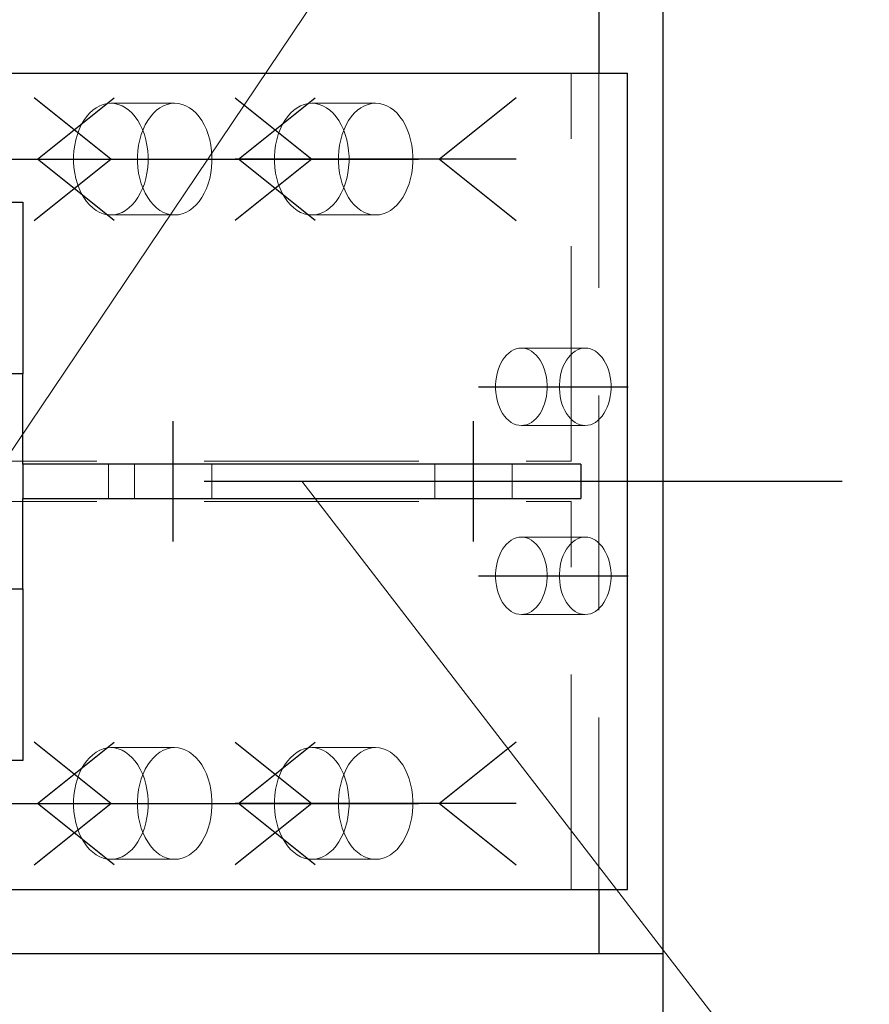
# Model space of a CAD drawing. Header units: millimetres. Extents: x 3528 to 4122, y 12044 to 12491.
# Tile 36 of 58: x 3938 to 3948, y 12219 to 12230. Entities that reach past the tile are written whole.
import ezdxf

# ---------------------------------------------------------------- set-up
doc = ezdxf.new("R2010")
doc.units = ezdxf.units.MM
doc.header["$LTSCALE"] = 10
doc.linetypes.add('HIDDEN', pattern=[0.375, 0.25, -0.125])
doc.linetypes.add('MITTE', pattern=[2, 1.25, -0.25, 0.25, -0.25])
doc.layers.get('Defpoints').update_dxf_attribs({"color": 1})
for name, color, linetype in [('PS_BOLT', 4, 'Continuous'), ('PS_MID', 5, 'MITTE'), ('PS_SHAPE', 3, 'Continuous')]:
    doc.layers.add(name, color=color, linetype=linetype)
for name, color, linetype, lineweight in [('PS_DIM', 4, 'Continuous', 13), ('PS_Hidden', 2, 'HIDDEN', 9), ('PS_Pos', 1, 'Continuous', 15), ('PS_SOLID', 7, 'Continuous', 30)]:
    doc.layers.add(name, color=color, linetype=linetype, lineweight=lineweight)
doc.styles.add('simplex', font='simplex.shx', dxfattribs={"width": 0.75})
doc.dimstyles.new('1_20_GŁ_DS1-LS20', dxfattribs={"dimtxt": 2, "dimasz": 2, "dimexe": 2, "dimexo": 5, "dimgap": 1, "dimtad": 1, "dimjust": 4, "dimdec": 0, "dimlfac": 20, "dimtxsty": 'simplex', "dimblk1": 'NONE', "dimsah": 1, "dimcen": 2, "dimclrd": 256, "dimclre": 256, "dimclrt": 4, "dimadec": 1, "dimazin": 0, "dimtfac": 1, "dimtdec": 0, "dimtmove": 2, "dimatfit": 3, "dimfxl": 1, "dimarcsym": 0})
doc.dimstyles.new('1_20_PRZ', dxfattribs={"dimtxt": 2, "dimasz": 1, "dimexe": 2, "dimexo": 5, "dimgap": 1, "dimtad": 1, "dimdec": 0, "dimlfac": 20, "dimtxsty": 'simplex', "dimblk": 'dimznak', "dimcen": 2, "dimse1": 1, "dimse2": 1, "dimclrd": 256, "dimclrt": 4, "dimadec": 1, "dimazin": 0, "dimtfac": 1, "dimtdec": 0, "dimtix": 1, "dimtmove": 2, "dimatfit": 3, "dimldrblk": 'dim-grot', "dimfxl": 1, "dimarcsym": 0})

# ---------------------------------------------------------------- blocks, each defined once
blk = doc.blocks.new('*D93')
at = {"layer": 'Defpoints', "color": 0, "transparency": 16777216}
for p in [(3945.171, 12230.554), (3585.581, 12220.304), (3945.171, 12208.592)]:
    blk.add_point(p, dxfattribs=at)
at = {"layer": 'PS_DIM', "lineweight": -2, "transparency": 16777216}
for p, q in [((3945.171, 12225.554), (3945.171, 12206.592)), ((3585.581, 12215.304), (3585.581, 12206.592)), ((3585.581, 12208.592), (3943.171, 12208.592))]:
    blk.add_line(p, q, dxfattribs=at)
at = {"layer": 'PS_DIM', "transparency": 16777216}
blk.add_solid([(3943.171, 12208.925), (3943.171, 12208.258), (3945.171, 12208.592)], dxfattribs=at)
at = {"layer": 'PS_DIM', "color": 4, "transparency": 16777216, "insert": (3943.151, 12212.826), "char_height": 2, "attachment_point": 5, "rotation": 90, "style": 'simplex'}
blk.add_mtext('14882', dxfattribs=at)
blk = doc.blocks.new('_None')
blk = doc.blocks.new('dimznak')
at = {"color": 0}
for points in [[(0, 2), (0, -2)], [(-2, 0), (2, 0)]]:
    blk.add_lwpolyline(points, dxfattribs=at)
at = {"color": 2}
blk.add_lwpolyline([(1, 1), (-1, -1)], dxfattribs=at)
blk = doc.blocks.new('*D109')
at = {"layer": 'Defpoints', "color": 0, "transparency": 16777216}
for p in [(3937.719, 12221.804), (3954.543, 12221.804), (3940.16, 12220.304)]:
    blk.add_point(p, dxfattribs=at)
at = {"layer": 'PS_DIM', "lineweight": -2, "transparency": 16777216}
for p, q in [((3954.543, 12222.804), (3954.543, 12223.804)), ((3954.543, 12220.304), (3954.543, 12221.804)), ((3954.543, 12219.304), (3954.543, 12218.304))]:
    blk.add_line(p, q, dxfattribs=at)
for p, rotation in [((3954.543, 12221.804), 270), ((3954.543, 12220.304), 90)]:
    blk.add_blockref('dimznak', p, dxfattribs=dict(at, rotation=rotation))
at = {"layer": 'PS_DIM', "color": 4, "transparency": 16777216, "insert": (3952.543, 12218.558), "char_height": 2, "attachment_point": 5, "rotation": 90, "style": 'simplex'}
blk.add_mtext('30', dxfattribs=at)
blk = doc.blocks.new('dim-grot')
blk.add_hatch(color=256).paths.add_polyline_path([(0, 0), (-2, 0.5), (-2, -0.5)])
blk.add_lwpolyline([(0, 0), (-2, 0.5), (-2, -0.5), (0, 0)])
blk = doc.blocks.new('*D110')
at = {"layer": 'Defpoints', "color": 0, "transparency": 16777216}
for p in [(3937.719, 12224.854), (3954.543, 12224.854), (3937.719, 12221.804)]:
    blk.add_point(p, dxfattribs=at)
at = {"layer": 'PS_DIM', "lineweight": -2, "transparency": 16777216}
for p, q in [((3954.543, 12225.854), (3954.543, 12226.854)), ((3954.543, 12221.804), (3954.543, 12224.854)), ((3954.543, 12220.804), (3954.543, 12219.804))]:
    blk.add_line(p, q, dxfattribs=at)
for p, rotation in [((3954.543, 12224.854), 270), ((3954.543, 12221.804), 90)]:
    blk.add_blockref('dimznak', p, dxfattribs=dict(at, rotation=rotation))
at = {"layer": 'PS_DIM', "color": 4, "transparency": 16777216, "insert": (3952.543, 12223.329), "char_height": 2, "attachment_point": 5, "rotation": 90, "style": 'simplex'}
blk.add_mtext('61', dxfattribs=at)
blk = doc.blocks.new('*D111')
at = {"layer": 'Defpoints', "color": 0, "transparency": 16777216}
for p in [(3937.719, 12225.254), (3954.543, 12225.254), (3937.719, 12224.854)]:
    blk.add_point(p, dxfattribs=at)
at = {"layer": 'PS_DIM', "lineweight": -2, "transparency": 16777216}
for p, q in [((3954.543, 12226.254), (3954.543, 12227.254)), ((3954.543, 12224.854), (3954.543, 12225.254)), ((3954.543, 12223.854), (3954.543, 12222.854))]:
    blk.add_line(p, q, dxfattribs=at)
for p, rotation in [((3954.543, 12225.254), 270), ((3954.543, 12224.854), 90)]:
    blk.add_blockref('dimznak', p, dxfattribs=dict(at, rotation=rotation))
at = {"layer": 'PS_DIM', "color": 4, "transparency": 16777216, "insert": (3950.398, 12225.054), "char_height": 2, "attachment_point": 5, "rotation": 90, "style": 'simplex'}
blk.add_mtext('8', dxfattribs=at)
blk = doc.blocks.new('*D112')
at = {"layer": 'Defpoints', "color": 0, "transparency": 16777216}
for p in [(3937.719, 12228.304), (3954.543, 12228.304), (3937.719, 12225.254)]:
    blk.add_point(p, dxfattribs=at)
at = {"layer": 'PS_DIM', "lineweight": -2, "transparency": 16777216}
for p, q in [((3954.543, 12229.304), (3954.543, 12230.304)), ((3954.543, 12225.254), (3954.543, 12228.304)), ((3954.543, 12224.254), (3954.543, 12223.254))]:
    blk.add_line(p, q, dxfattribs=at)
for p, rotation in [((3954.543, 12228.304), 270), ((3954.543, 12225.254), 90)]:
    blk.add_blockref('dimznak', p, dxfattribs=dict(at, rotation=rotation))
at = {"layer": 'PS_DIM', "color": 4, "transparency": 16777216, "insert": (3952.543, 12226.779), "char_height": 2, "attachment_point": 5, "rotation": 90, "style": 'simplex'}
blk.add_mtext('61', dxfattribs=at)
blk = doc.blocks.new('*D113')
at = {"layer": 'Defpoints', "color": 0, "transparency": 16777216}
for p in [(3937.82, 12229.804), (3954.543, 12229.804), (3937.719, 12228.304)]:
    blk.add_point(p, dxfattribs=at)
at = {"layer": 'PS_DIM', "lineweight": -2, "transparency": 16777216}
for p, q in [((3954.543, 12230.804), (3954.543, 12231.804)), ((3954.543, 12228.304), (3954.543, 12229.804)), ((3954.543, 12227.304), (3954.543, 12226.304))]:
    blk.add_line(p, q, dxfattribs=at)
for p, rotation in [((3954.543, 12229.804), 270), ((3954.543, 12228.304), 90)]:
    blk.add_blockref('dimznak', p, dxfattribs=dict(at, rotation=rotation))
at = {"layer": 'PS_DIM', "color": 4, "transparency": 16777216, "insert": (3952.543, 12231.664), "char_height": 2, "attachment_point": 5, "rotation": 90, "style": 'simplex'}
blk.add_mtext('30', dxfattribs=at)
blk = doc.blocks.new('*X360')
at = {"color": 30, "linetype": 'Continuous'}
for p, q in [((3936.405, 12228.804), (3935.512, 12229.518)), ((3937.892, 12228.804), (3938.785, 12229.518)), ((3935.512, 12228.09), (3936.405, 12228.804)), ((3935.512, 12228.804), (3938.785, 12228.804)), ((3938.785, 12228.09), (3937.892, 12228.804))]:
    blk.add_line(p, q, dxfattribs=at)
blk = doc.blocks.new('*X361')
at = {"color": 30, "linetype": 'Continuous'}
for p, q in [((3940.192, 12229.518), (3941.085, 12228.804)), ((3943.464, 12229.518), (3942.572, 12228.804)), ((3941.085, 12228.804), (3940.192, 12228.09)), ((3943.464, 12228.804), (3940.192, 12228.804)), ((3942.572, 12228.804), (3943.464, 12228.09))]:
    blk.add_line(p, q, dxfattribs=at)
blk = doc.blocks.new('*X362')
at = {"color": 30, "linetype": 'Continuous'}
for p, q in [((3936.405, 12221.304), (3935.512, 12222.018)), ((3937.892, 12221.304), (3938.785, 12222.018)), ((3935.512, 12220.59), (3936.405, 12221.304)), ((3935.512, 12221.304), (3938.785, 12221.304)), ((3938.785, 12220.59), (3937.892, 12221.304))]:
    blk.add_line(p, q, dxfattribs=at)
blk = doc.blocks.new('*X365')
at = {"color": 30, "linetype": 'Continuous'}
for p, q in [((3940.192, 12222.018), (3941.085, 12221.304)), ((3943.464, 12222.018), (3942.572, 12221.304)), ((3941.085, 12221.304), (3940.192, 12220.59)), ((3943.464, 12221.304), (3940.192, 12221.304)), ((3942.572, 12221.304), (3943.464, 12220.59))]:
    blk.add_line(p, q, dxfattribs=at)
blk = doc.blocks.new('*X366')
at = {"layer": 'PS_Hidden', "color": 2, "linetype": 'HIDDEN'}
for p, q in [((3944.105, 12225.289), (3944.105, 12229.804)), ((3944.427, 12229.804), (3944.427, 12220.304)), ((3938.615, 12229.424), (3938.657, 12229.441)), ((3938.657, 12229.441), (3938.701, 12229.451)), ((3938.701, 12229.451), (3938.745, 12229.454)), ((3938.745, 12229.454), (3938.789, 12229.451)), ((3939.488, 12229.454), (3938.745, 12229.454)), ((3938.789, 12229.451), (3938.832, 12229.441)), ((3938.832, 12229.441), (3938.875, 12229.424)), ((3939.401, 12229.441), (3939.358, 12229.424)), ((3939.444, 12229.451), (3939.401, 12229.441)), ((3939.488, 12229.454), (3939.444, 12229.451)), ((3939.532, 12229.451), (3939.488, 12229.454)), ((3939.576, 12229.441), (3939.532, 12229.451)), ((3939.619, 12229.424), (3939.576, 12229.441)), ((3940.955, 12229.424), (3940.997, 12229.441)), ((3940.997, 12229.441), (3941.041, 12229.451)), ((3941.041, 12229.451), (3941.085, 12229.454)), ((3941.085, 12229.454), (3941.129, 12229.451)), ((3941.828, 12229.454), (3941.085, 12229.454)), ((3941.129, 12229.451), (3941.172, 12229.441)), ((3941.172, 12229.441), (3941.215, 12229.424)), ((3941.741, 12229.441), (3941.698, 12229.424)), ((3941.784, 12229.451), (3941.741, 12229.441)), ((3941.828, 12229.454), (3941.784, 12229.451)), ((3941.872, 12229.451), (3941.828, 12229.454)), ((3941.916, 12229.441), (3941.872, 12229.451)), ((3941.958, 12229.424), (3941.916, 12229.441)), ((3938.462, 12229.297), (3938.497, 12229.337)), ((3938.497, 12229.337), (3938.534, 12229.372)), ((3938.534, 12229.372), (3938.573, 12229.401)), ((3938.573, 12229.401), (3938.615, 12229.424)), ((3938.875, 12229.424), (3938.916, 12229.401)), ((3938.916, 12229.401), (3938.956, 12229.372)), ((3938.956, 12229.372), (3938.993, 12229.337)), ((3938.993, 12229.337), (3939.028, 12229.297)), ((3939.24, 12229.337), (3939.205, 12229.297)), ((3939.278, 12229.372), (3939.24, 12229.337)), ((3939.317, 12229.401), (3939.278, 12229.372)), ((3939.358, 12229.424), (3939.317, 12229.401)), ((3939.66, 12229.401), (3939.619, 12229.424)), ((3939.699, 12229.372), (3939.66, 12229.401)), ((3939.737, 12229.337), (3939.699, 12229.372)), ((3939.772, 12229.297), (3939.737, 12229.337)), ((3940.802, 12229.297), (3940.836, 12229.337)), ((3940.836, 12229.337), (3940.874, 12229.372)), ((3940.874, 12229.372), (3940.913, 12229.401)), ((3940.913, 12229.401), (3940.955, 12229.424)), ((3941.215, 12229.424), (3941.256, 12229.401)), ((3941.256, 12229.401), (3941.296, 12229.372)), ((3941.296, 12229.372), (3941.333, 12229.337)), ((3941.333, 12229.337), (3941.368, 12229.297)), ((3941.58, 12229.337), (3941.545, 12229.297)), ((3941.617, 12229.372), (3941.58, 12229.337)), ((3941.657, 12229.401), (3941.617, 12229.372)), ((3941.698, 12229.424), (3941.657, 12229.401)), ((3942, 12229.401), (3941.958, 12229.424)), ((3942.039, 12229.372), (3942, 12229.401)), ((3942.077, 12229.337), (3942.039, 12229.372)), ((3942.111, 12229.297), (3942.077, 12229.337)), ((3938.376, 12229.148), (3938.401, 12229.202)), ((3938.401, 12229.202), (3938.43, 12229.252)), ((3938.43, 12229.252), (3938.462, 12229.297)), ((3939.028, 12229.297), (3939.06, 12229.252)), ((3939.06, 12229.252), (3939.088, 12229.202)), ((3939.088, 12229.202), (3939.114, 12229.148)), ((3939.145, 12229.202), (3939.12, 12229.148)), ((3939.174, 12229.252), (3939.145, 12229.202)), ((3939.205, 12229.297), (3939.174, 12229.252)), ((3939.803, 12229.252), (3939.772, 12229.297)), ((3939.832, 12229.202), (3939.803, 12229.252)), ((3939.857, 12229.148), (3939.832, 12229.202)), ((3940.716, 12229.148), (3940.741, 12229.202)), ((3940.741, 12229.202), (3940.77, 12229.252)), ((3940.77, 12229.252), (3940.802, 12229.297)), ((3941.368, 12229.297), (3941.4, 12229.252)), ((3941.4, 12229.252), (3941.428, 12229.202)), ((3941.428, 12229.202), (3941.453, 12229.148)), ((3941.485, 12229.202), (3941.46, 12229.148)), ((3941.513, 12229.252), (3941.485, 12229.202)), ((3941.545, 12229.297), (3941.513, 12229.252)), ((3942.143, 12229.252), (3942.111, 12229.297)), ((3942.172, 12229.202), (3942.143, 12229.252)), ((3942.197, 12229.148), (3942.172, 12229.202)), ((3938.337, 12229.03), (3938.355, 12229.09)), ((3938.355, 12229.09), (3938.376, 12229.148)), ((3939.098, 12229.09), (3939.081, 12229.03)), ((3939.12, 12229.148), (3939.098, 12229.09)), ((3939.114, 12229.148), (3939.135, 12229.09)), ((3939.135, 12229.09), (3939.152, 12229.03)), ((3939.879, 12229.09), (3939.857, 12229.148)), ((3939.896, 12229.03), (3939.879, 12229.09)), ((3940.677, 12229.03), (3940.695, 12229.09)), ((3940.695, 12229.09), (3940.716, 12229.148)), ((3941.438, 12229.09), (3941.421, 12229.03)), ((3941.46, 12229.148), (3941.438, 12229.09)), ((3941.453, 12229.148), (3941.475, 12229.09)), ((3941.475, 12229.09), (3941.492, 12229.03)), ((3942.218, 12229.09), (3942.197, 12229.148)), ((3942.236, 12229.03), (3942.218, 12229.09)), ((3938.324, 12228.967), (3938.337, 12229.03)), ((3939.081, 12229.03), (3939.068, 12228.967)), ((3939.152, 12229.03), (3939.165, 12228.967)), ((3939.909, 12228.967), (3939.896, 12229.03)), ((3940.664, 12228.967), (3940.677, 12229.03)), ((3941.421, 12229.03), (3941.408, 12228.967)), ((3941.492, 12229.03), (3941.505, 12228.967)), ((3942.249, 12228.967), (3942.236, 12229.03)), ((3938.311, 12228.837), (3938.315, 12228.902)), ((3938.315, 12228.902), (3938.324, 12228.967)), ((3939.059, 12228.902), (3939.054, 12228.837)), ((3939.068, 12228.967), (3939.059, 12228.902)), ((3939.165, 12228.967), (3939.174, 12228.902)), ((3939.174, 12228.902), (3939.179, 12228.837)), ((3939.918, 12228.902), (3939.909, 12228.967)), ((3939.922, 12228.837), (3939.918, 12228.902)), ((3940.651, 12228.837), (3940.655, 12228.902)), ((3940.655, 12228.902), (3940.664, 12228.967)), ((3941.399, 12228.902), (3941.394, 12228.837)), ((3941.408, 12228.967), (3941.399, 12228.902)), ((3941.505, 12228.967), (3941.514, 12228.902)), ((3941.514, 12228.902), (3941.519, 12228.837)), ((3942.258, 12228.902), (3942.249, 12228.967)), ((3942.262, 12228.837), (3942.258, 12228.902)), ((3938.311, 12228.771), (3938.311, 12228.837)), ((3938.315, 12228.705), (3938.311, 12228.771)), ((3939.054, 12228.837), (3939.054, 12228.771)), ((3939.054, 12228.771), (3939.059, 12228.705)), ((3939.179, 12228.771), (3939.174, 12228.705)), ((3939.179, 12228.837), (3939.179, 12228.771)), ((3939.918, 12228.705), (3939.922, 12228.771)), ((3939.922, 12228.771), (3939.922, 12228.837)), ((3940.651, 12228.771), (3940.651, 12228.837)), ((3940.655, 12228.705), (3940.651, 12228.771)), ((3941.394, 12228.837), (3941.394, 12228.771)), ((3941.394, 12228.771), (3941.399, 12228.705)), ((3941.519, 12228.771), (3941.514, 12228.705)), ((3941.519, 12228.837), (3941.519, 12228.771)), ((3942.258, 12228.705), (3942.262, 12228.771)), ((3942.262, 12228.771), (3942.262, 12228.837)), ((3938.324, 12228.641), (3938.315, 12228.705)), ((3938.337, 12228.578), (3938.324, 12228.641)), ((3939.059, 12228.705), (3939.068, 12228.641)), ((3939.068, 12228.641), (3939.081, 12228.578)), ((3939.165, 12228.641), (3939.152, 12228.578)), ((3939.174, 12228.705), (3939.165, 12228.641)), ((3939.896, 12228.578), (3939.909, 12228.641)), ((3939.909, 12228.641), (3939.918, 12228.705)), ((3940.664, 12228.641), (3940.655, 12228.705)), ((3940.677, 12228.578), (3940.664, 12228.641)), ((3941.399, 12228.705), (3941.408, 12228.641)), ((3941.408, 12228.641), (3941.421, 12228.578)), ((3941.505, 12228.641), (3941.492, 12228.578)), ((3941.514, 12228.705), (3941.505, 12228.641)), ((3942.236, 12228.578), (3942.249, 12228.641)), ((3942.249, 12228.641), (3942.258, 12228.705)), ((3938.355, 12228.518), (3938.337, 12228.578)), ((3938.376, 12228.46), (3938.355, 12228.518)), ((3939.081, 12228.578), (3939.098, 12228.518)), ((3939.098, 12228.518), (3939.12, 12228.46)), ((3939.135, 12228.518), (3939.114, 12228.46)), ((3939.152, 12228.578), (3939.135, 12228.518)), ((3939.857, 12228.46), (3939.879, 12228.518)), ((3939.879, 12228.518), (3939.896, 12228.578)), ((3940.695, 12228.518), (3940.677, 12228.578)), ((3940.716, 12228.46), (3940.695, 12228.518)), ((3941.421, 12228.578), (3941.438, 12228.518)), ((3941.438, 12228.518), (3941.46, 12228.46)), ((3941.475, 12228.518), (3941.453, 12228.46)), ((3941.492, 12228.578), (3941.475, 12228.518)), ((3942.197, 12228.46), (3942.218, 12228.518)), ((3942.218, 12228.518), (3942.236, 12228.578)), ((3938.401, 12228.406), (3938.376, 12228.46)), ((3938.43, 12228.356), (3938.401, 12228.406)), ((3939.088, 12228.406), (3939.06, 12228.356)), ((3939.114, 12228.46), (3939.088, 12228.406)), ((3939.12, 12228.46), (3939.145, 12228.406)), ((3939.145, 12228.406), (3939.174, 12228.356)), ((3939.803, 12228.356), (3939.832, 12228.406)), ((3939.832, 12228.406), (3939.857, 12228.46)), ((3940.741, 12228.406), (3940.716, 12228.46)), ((3940.77, 12228.356), (3940.741, 12228.406)), ((3941.428, 12228.406), (3941.4, 12228.356)), ((3941.453, 12228.46), (3941.428, 12228.406)), ((3941.46, 12228.46), (3941.485, 12228.406)), ((3941.485, 12228.406), (3941.513, 12228.356)), ((3942.143, 12228.356), (3942.172, 12228.406)), ((3942.172, 12228.406), (3942.197, 12228.46)), ((3938.462, 12228.311), (3938.43, 12228.356)), ((3938.497, 12228.27), (3938.462, 12228.311)), ((3939.028, 12228.311), (3938.993, 12228.27)), ((3939.06, 12228.356), (3939.028, 12228.311)), ((3939.174, 12228.356), (3939.205, 12228.311)), ((3939.205, 12228.311), (3939.24, 12228.27)), ((3939.737, 12228.27), (3939.772, 12228.311)), ((3939.772, 12228.311), (3939.803, 12228.356)), ((3940.802, 12228.311), (3940.77, 12228.356)), ((3940.836, 12228.27), (3940.802, 12228.311)), ((3941.368, 12228.311), (3941.333, 12228.27)), ((3941.4, 12228.356), (3941.368, 12228.311)), ((3941.513, 12228.356), (3941.545, 12228.311)), ((3941.545, 12228.311), (3941.58, 12228.27)), ((3942.077, 12228.27), (3942.111, 12228.311)), ((3942.111, 12228.311), (3942.143, 12228.356)), ((3938.534, 12228.236), (3938.497, 12228.27)), ((3938.573, 12228.207), (3938.534, 12228.236)), ((3938.615, 12228.184), (3938.573, 12228.207)), ((3938.657, 12228.167), (3938.615, 12228.184)), ((3938.701, 12228.157), (3938.657, 12228.167)), ((3938.832, 12228.167), (3938.789, 12228.157)), ((3938.875, 12228.184), (3938.832, 12228.167)), ((3938.916, 12228.207), (3938.875, 12228.184)), ((3938.956, 12228.236), (3938.916, 12228.207)), ((3938.993, 12228.27), (3938.956, 12228.236)), ((3939.24, 12228.27), (3939.278, 12228.236)), ((3939.278, 12228.236), (3939.317, 12228.207)), ((3939.317, 12228.207), (3939.358, 12228.184)), ((3939.358, 12228.184), (3939.401, 12228.167)), ((3939.401, 12228.167), (3939.444, 12228.157)), ((3939.532, 12228.157), (3939.576, 12228.167)), ((3939.576, 12228.167), (3939.619, 12228.184)), ((3939.619, 12228.184), (3939.66, 12228.207)), ((3939.66, 12228.207), (3939.699, 12228.236)), ((3939.699, 12228.236), (3939.737, 12228.27)), ((3940.874, 12228.236), (3940.836, 12228.27)), ((3940.913, 12228.207), (3940.874, 12228.236)), ((3940.955, 12228.184), (3940.913, 12228.207)), ((3940.997, 12228.167), (3940.955, 12228.184)), ((3941.041, 12228.157), (3940.997, 12228.167)), ((3941.172, 12228.167), (3941.129, 12228.157)), ((3941.215, 12228.184), (3941.172, 12228.167)), ((3941.256, 12228.207), (3941.215, 12228.184)), ((3941.296, 12228.236), (3941.256, 12228.207)), ((3941.333, 12228.27), (3941.296, 12228.236)), ((3941.58, 12228.27), (3941.617, 12228.236)), ((3941.617, 12228.236), (3941.657, 12228.207)), ((3941.657, 12228.207), (3941.698, 12228.184)), ((3941.698, 12228.184), (3941.741, 12228.167)), ((3941.741, 12228.167), (3941.784, 12228.157)), ((3941.872, 12228.157), (3941.916, 12228.167)), ((3941.916, 12228.167), (3941.958, 12228.184)), ((3941.958, 12228.184), (3942, 12228.207)), ((3942, 12228.207), (3942.039, 12228.236)), ((3942.039, 12228.236), (3942.077, 12228.27)), ((3938.745, 12228.154), (3938.701, 12228.157)), ((3938.789, 12228.157), (3938.745, 12228.154)), ((3939.488, 12228.154), (3938.745, 12228.154)), ((3939.444, 12228.157), (3939.488, 12228.154)), ((3939.488, 12228.154), (3939.532, 12228.157)), ((3941.085, 12228.154), (3941.041, 12228.157)), ((3941.129, 12228.157), (3941.085, 12228.154)), ((3941.828, 12228.154), (3941.085, 12228.154)), ((3941.784, 12228.157), (3941.828, 12228.154)), ((3941.828, 12228.154), (3941.872, 12228.157)), ((3943.379, 12226.547), (3943.406, 12226.567)), ((3943.406, 12226.567), (3943.435, 12226.583)), ((3943.435, 12226.583), (3943.464, 12226.595)), ((3943.464, 12226.595), (3943.494, 12226.602)), ((3943.494, 12226.602), (3943.525, 12226.604)), ((3943.525, 12226.604), (3943.555, 12226.602)), ((3944.268, 12226.604), (3943.525, 12226.604)), ((3943.555, 12226.602), (3943.585, 12226.595)), ((3943.585, 12226.595), (3943.615, 12226.583)), ((3943.615, 12226.583), (3943.643, 12226.567)), ((3943.643, 12226.567), (3943.671, 12226.547)), ((3944.15, 12226.567), (3944.122, 12226.547)), ((3944.178, 12226.583), (3944.15, 12226.567)), ((3944.208, 12226.595), (3944.178, 12226.583)), ((3944.238, 12226.602), (3944.208, 12226.595)), ((3944.268, 12226.604), (3944.238, 12226.602)), ((3944.299, 12226.602), (3944.268, 12226.604)), ((3944.329, 12226.595), (3944.299, 12226.602)), ((3944.359, 12226.583), (3944.329, 12226.595)), ((3944.387, 12226.567), (3944.359, 12226.583)), ((3944.414, 12226.547), (3944.387, 12226.567)), ((3943.287, 12226.429), (3943.307, 12226.464)), ((3943.307, 12226.464), (3943.329, 12226.495)), ((3943.329, 12226.495), (3943.353, 12226.523)), ((3943.353, 12226.523), (3943.379, 12226.547)), ((3943.671, 12226.547), (3943.697, 12226.523)), ((3943.697, 12226.523), (3943.721, 12226.495)), ((3943.721, 12226.495), (3943.743, 12226.464)), ((3943.743, 12226.464), (3943.763, 12226.429)), ((3944.05, 12226.464), (3944.031, 12226.429)), ((3944.073, 12226.495), (3944.05, 12226.464)), ((3944.097, 12226.523), (3944.073, 12226.495)), ((3944.122, 12226.547), (3944.097, 12226.523)), ((3944.44, 12226.523), (3944.414, 12226.547)), ((3944.464, 12226.495), (3944.44, 12226.523)), ((3944.487, 12226.464), (3944.464, 12226.495)), ((3944.506, 12226.429), (3944.487, 12226.464)), ((3943.243, 12226.31), (3943.255, 12226.352)), ((3943.255, 12226.352), (3943.269, 12226.392)), ((3943.269, 12226.392), (3943.287, 12226.429)), ((3943.763, 12226.429), (3943.78, 12226.392)), ((3943.78, 12226.392), (3943.795, 12226.352)), ((3943.795, 12226.352), (3943.807, 12226.31)), ((3943.998, 12226.352), (3943.986, 12226.31)), ((3944.013, 12226.392), (3943.998, 12226.352)), ((3944.031, 12226.429), (3944.013, 12226.392)), ((3944.524, 12226.392), (3944.506, 12226.429)), ((3944.539, 12226.352), (3944.524, 12226.392)), ((3944.551, 12226.31), (3944.539, 12226.352)), ((3943.224, 12226.177), (3943.227, 12226.222)), ((3943.227, 12226.222), (3943.234, 12226.267)), ((3943.234, 12226.267), (3943.243, 12226.31)), ((3943.807, 12226.31), (3943.816, 12226.267)), ((3943.816, 12226.267), (3943.822, 12226.222)), ((3943.822, 12226.222), (3943.825, 12226.177)), ((3943.971, 12226.222), (3943.968, 12226.177)), ((3943.977, 12226.267), (3943.971, 12226.222)), ((3943.986, 12226.31), (3943.977, 12226.267)), ((3944.56, 12226.267), (3944.551, 12226.31)), ((3944.566, 12226.222), (3944.56, 12226.267)), ((3944.569, 12226.177), (3944.566, 12226.222)), ((3943.224, 12226.131), (3943.224, 12226.177)), ((3943.227, 12226.086), (3943.224, 12226.131)), ((3943.825, 12226.131), (3943.822, 12226.086)), ((3943.825, 12226.177), (3943.825, 12226.131)), ((3943.968, 12226.177), (3943.968, 12226.131)), ((3943.968, 12226.131), (3943.971, 12226.086)), ((3944.566, 12226.086), (3944.569, 12226.131)), ((3944.569, 12226.131), (3944.569, 12226.177)), ((3943.234, 12226.041), (3943.227, 12226.086)), ((3943.243, 12225.998), (3943.234, 12226.041)), ((3943.255, 12225.956), (3943.243, 12225.998)), ((3943.807, 12225.998), (3943.795, 12225.956)), ((3943.816, 12226.041), (3943.807, 12225.998)), ((3943.822, 12226.086), (3943.816, 12226.041)), ((3943.971, 12226.086), (3943.977, 12226.041)), ((3943.977, 12226.041), (3943.986, 12225.998)), ((3943.986, 12225.998), (3943.998, 12225.956)), ((3944.539, 12225.956), (3944.551, 12225.998)), ((3944.551, 12225.998), (3944.56, 12226.041)), ((3944.56, 12226.041), (3944.566, 12226.086)), ((3943.269, 12225.916), (3943.255, 12225.956)), ((3943.287, 12225.878), (3943.269, 12225.916)), ((3943.307, 12225.844), (3943.287, 12225.878)), ((3943.763, 12225.878), (3943.743, 12225.844)), ((3943.78, 12225.916), (3943.763, 12225.878)), ((3943.795, 12225.956), (3943.78, 12225.916)), ((3943.998, 12225.956), (3944.013, 12225.916)), ((3944.013, 12225.916), (3944.031, 12225.878)), ((3944.031, 12225.878), (3944.05, 12225.844)), ((3944.487, 12225.844), (3944.506, 12225.878)), ((3944.506, 12225.878), (3944.524, 12225.916)), ((3944.524, 12225.916), (3944.539, 12225.956)), ((3943.329, 12225.812), (3943.307, 12225.844)), ((3943.353, 12225.785), (3943.329, 12225.812)), ((3943.379, 12225.76), (3943.353, 12225.785)), ((3943.406, 12225.74), (3943.379, 12225.76)), ((3943.671, 12225.76), (3943.643, 12225.74)), ((3943.697, 12225.785), (3943.671, 12225.76)), ((3943.721, 12225.812), (3943.697, 12225.785)), ((3943.743, 12225.844), (3943.721, 12225.812)), ((3944.05, 12225.844), (3944.073, 12225.812)), ((3944.073, 12225.812), (3944.097, 12225.785)), ((3944.097, 12225.785), (3944.122, 12225.76)), ((3944.122, 12225.76), (3944.15, 12225.74)), ((3944.387, 12225.74), (3944.414, 12225.76)), ((3944.414, 12225.76), (3944.44, 12225.785)), ((3944.44, 12225.785), (3944.464, 12225.812)), ((3944.464, 12225.812), (3944.487, 12225.844)), ((3943.435, 12225.724), (3943.406, 12225.74)), ((3943.464, 12225.713), (3943.435, 12225.724)), ((3943.494, 12225.706), (3943.464, 12225.713)), ((3943.525, 12225.704), (3943.494, 12225.706)), ((3943.555, 12225.706), (3943.525, 12225.704)), ((3944.268, 12225.704), (3943.525, 12225.704)), ((3943.585, 12225.713), (3943.555, 12225.706)), ((3943.615, 12225.724), (3943.585, 12225.713)), ((3943.643, 12225.74), (3943.615, 12225.724)), ((3944.15, 12225.74), (3944.178, 12225.724)), ((3944.178, 12225.724), (3944.208, 12225.713)), ((3944.208, 12225.713), (3944.238, 12225.706)), ((3944.238, 12225.706), (3944.268, 12225.704)), ((3944.268, 12225.704), (3944.299, 12225.706)), ((3944.299, 12225.706), (3944.329, 12225.713)), ((3944.329, 12225.713), (3944.359, 12225.724)), ((3944.359, 12225.724), (3944.387, 12225.74)), ((3699.831, 12225.289), (3944.105, 12225.289)), ((3938.719, 12225.254), (3938.719, 12224.854)), ((3939.019, 12225.254), (3939.019, 12224.854)), ((3939.919, 12225.254), (3939.919, 12224.854)), ((3942.519, 12225.254), (3942.519, 12224.854)), ((3943.419, 12225.254), (3943.419, 12224.854)), ((3699.831, 12224.819), (3944.105, 12224.819)), ((3944.105, 12220.304), (3944.105, 12224.819)), ((3943.435, 12224.383), (3943.464, 12224.395)), ((3943.464, 12224.395), (3943.494, 12224.402)), ((3943.494, 12224.402), (3943.525, 12224.404)), ((3943.525, 12224.404), (3943.555, 12224.402)), ((3944.268, 12224.404), (3943.525, 12224.404)), ((3943.555, 12224.402), (3943.585, 12224.395)), ((3943.585, 12224.395), (3943.615, 12224.383)), ((3944.208, 12224.395), (3944.178, 12224.383)), ((3944.238, 12224.402), (3944.208, 12224.395)), ((3944.268, 12224.404), (3944.238, 12224.402)), ((3944.299, 12224.402), (3944.268, 12224.404)), ((3944.329, 12224.395), (3944.299, 12224.402)), ((3944.359, 12224.383), (3944.329, 12224.395)), ((3943.307, 12224.264), (3943.329, 12224.295)), ((3943.329, 12224.295), (3943.353, 12224.323)), ((3943.353, 12224.323), (3943.379, 12224.347)), ((3943.379, 12224.347), (3943.406, 12224.367)), ((3943.406, 12224.367), (3943.435, 12224.383)), ((3943.615, 12224.383), (3943.643, 12224.367)), ((3943.643, 12224.367), (3943.671, 12224.347)), ((3943.671, 12224.347), (3943.697, 12224.323)), ((3943.697, 12224.323), (3943.721, 12224.295)), ((3943.721, 12224.295), (3943.743, 12224.264)), ((3944.073, 12224.295), (3944.05, 12224.264)), ((3944.097, 12224.323), (3944.073, 12224.295)), ((3944.122, 12224.347), (3944.097, 12224.323)), ((3944.15, 12224.367), (3944.122, 12224.347)), ((3944.178, 12224.383), (3944.15, 12224.367)), ((3944.387, 12224.367), (3944.359, 12224.383)), ((3944.414, 12224.347), (3944.387, 12224.367)), ((3944.44, 12224.323), (3944.414, 12224.347)), ((3944.464, 12224.295), (3944.44, 12224.323)), ((3944.487, 12224.264), (3944.464, 12224.295)), ((3943.255, 12224.152), (3943.269, 12224.192)), ((3943.269, 12224.192), (3943.287, 12224.229)), ((3943.287, 12224.229), (3943.307, 12224.264)), ((3943.743, 12224.264), (3943.763, 12224.229)), ((3943.763, 12224.229), (3943.78, 12224.192)), ((3943.78, 12224.192), (3943.795, 12224.152)), ((3944.013, 12224.192), (3943.998, 12224.152)), ((3944.031, 12224.229), (3944.013, 12224.192)), ((3944.05, 12224.264), (3944.031, 12224.229)), ((3944.506, 12224.229), (3944.487, 12224.264)), ((3944.524, 12224.192), (3944.506, 12224.229)), ((3944.539, 12224.152), (3944.524, 12224.192)), ((3943.227, 12224.022), (3943.234, 12224.067)), ((3943.234, 12224.067), (3943.243, 12224.11)), ((3943.243, 12224.11), (3943.255, 12224.152)), ((3943.795, 12224.152), (3943.807, 12224.11)), ((3943.807, 12224.11), (3943.816, 12224.067)), ((3943.816, 12224.067), (3943.822, 12224.022)), ((3943.977, 12224.067), (3943.971, 12224.022)), ((3943.986, 12224.11), (3943.977, 12224.067)), ((3943.998, 12224.152), (3943.986, 12224.11)), ((3944.551, 12224.11), (3944.539, 12224.152)), ((3944.56, 12224.067), (3944.551, 12224.11)), ((3944.566, 12224.022), (3944.56, 12224.067)), ((3943.224, 12223.977), (3943.227, 12224.022)), ((3943.224, 12223.931), (3943.224, 12223.977)), ((3943.227, 12223.886), (3943.224, 12223.931)), ((3943.822, 12224.022), (3943.825, 12223.977)), ((3943.825, 12223.931), (3943.822, 12223.886)), ((3943.825, 12223.977), (3943.825, 12223.931)), ((3943.971, 12224.022), (3943.968, 12223.977)), ((3943.968, 12223.977), (3943.968, 12223.931)), ((3943.968, 12223.931), (3943.971, 12223.886)), ((3944.569, 12223.977), (3944.566, 12224.022)), ((3944.566, 12223.886), (3944.569, 12223.931)), ((3944.569, 12223.931), (3944.569, 12223.977)), ((3943.234, 12223.841), (3943.227, 12223.886)), ((3943.243, 12223.798), (3943.234, 12223.841)), ((3943.816, 12223.841), (3943.807, 12223.798)), ((3943.822, 12223.886), (3943.816, 12223.841)), ((3943.971, 12223.886), (3943.977, 12223.841)), ((3943.977, 12223.841), (3943.986, 12223.798)), ((3944.551, 12223.798), (3944.56, 12223.841)), ((3944.56, 12223.841), (3944.566, 12223.886)), ((3943.255, 12223.756), (3943.243, 12223.798)), ((3943.269, 12223.716), (3943.255, 12223.756)), ((3943.287, 12223.678), (3943.269, 12223.716)), ((3943.78, 12223.716), (3943.763, 12223.678)), ((3943.795, 12223.756), (3943.78, 12223.716)), ((3943.807, 12223.798), (3943.795, 12223.756)), ((3943.986, 12223.798), (3943.998, 12223.756)), ((3943.998, 12223.756), (3944.013, 12223.716)), ((3944.013, 12223.716), (3944.031, 12223.678)), ((3944.506, 12223.678), (3944.524, 12223.716)), ((3944.524, 12223.716), (3944.539, 12223.756)), ((3944.539, 12223.756), (3944.551, 12223.798)), ((3943.307, 12223.644), (3943.287, 12223.678)), ((3943.329, 12223.612), (3943.307, 12223.644)), ((3943.353, 12223.585), (3943.329, 12223.612)), ((3943.379, 12223.56), (3943.353, 12223.585)), ((3943.697, 12223.585), (3943.671, 12223.56)), ((3943.721, 12223.612), (3943.697, 12223.585)), ((3943.743, 12223.644), (3943.721, 12223.612)), ((3943.763, 12223.678), (3943.743, 12223.644)), ((3944.031, 12223.678), (3944.05, 12223.644)), ((3944.05, 12223.644), (3944.073, 12223.612)), ((3944.073, 12223.612), (3944.097, 12223.585)), ((3944.097, 12223.585), (3944.122, 12223.56)), ((3944.414, 12223.56), (3944.44, 12223.585)), ((3944.44, 12223.585), (3944.464, 12223.612)), ((3944.464, 12223.612), (3944.487, 12223.644)), ((3944.487, 12223.644), (3944.506, 12223.678)), ((3943.406, 12223.54), (3943.379, 12223.56)), ((3943.435, 12223.524), (3943.406, 12223.54)), ((3943.464, 12223.513), (3943.435, 12223.524)), ((3943.494, 12223.506), (3943.464, 12223.513)), ((3943.525, 12223.504), (3943.494, 12223.506)), ((3943.555, 12223.506), (3943.525, 12223.504)), ((3944.268, 12223.504), (3943.525, 12223.504)), ((3943.585, 12223.513), (3943.555, 12223.506)), ((3943.615, 12223.524), (3943.585, 12223.513)), ((3943.643, 12223.54), (3943.615, 12223.524)), ((3943.671, 12223.56), (3943.643, 12223.54)), ((3944.122, 12223.56), (3944.15, 12223.54)), ((3944.15, 12223.54), (3944.178, 12223.524)), ((3944.178, 12223.524), (3944.208, 12223.513)), ((3944.208, 12223.513), (3944.238, 12223.506)), ((3944.238, 12223.506), (3944.268, 12223.504)), ((3944.268, 12223.504), (3944.299, 12223.506)), ((3944.299, 12223.506), (3944.329, 12223.513)), ((3944.329, 12223.513), (3944.359, 12223.524)), ((3944.359, 12223.524), (3944.387, 12223.54)), ((3944.387, 12223.54), (3944.414, 12223.56)), ((3938.497, 12221.837), (3938.534, 12221.872)), ((3938.534, 12221.872), (3938.573, 12221.901)), ((3938.573, 12221.901), (3938.615, 12221.924)), ((3938.615, 12221.924), (3938.657, 12221.941)), ((3938.657, 12221.941), (3938.701, 12221.951)), ((3938.701, 12221.951), (3938.745, 12221.954)), ((3938.745, 12221.954), (3938.789, 12221.951)), ((3939.488, 12221.954), (3938.745, 12221.954)), ((3938.789, 12221.951), (3938.832, 12221.941)), ((3938.832, 12221.941), (3938.875, 12221.924)), ((3938.875, 12221.924), (3938.916, 12221.901)), ((3938.916, 12221.901), (3938.956, 12221.872)), ((3938.956, 12221.872), (3938.993, 12221.837)), ((3939.278, 12221.872), (3939.24, 12221.837)), ((3939.317, 12221.901), (3939.278, 12221.872)), ((3939.358, 12221.924), (3939.317, 12221.901)), ((3939.401, 12221.941), (3939.358, 12221.924)), ((3939.444, 12221.951), (3939.401, 12221.941)), ((3939.488, 12221.954), (3939.444, 12221.951)), ((3939.532, 12221.951), (3939.488, 12221.954)), ((3939.576, 12221.941), (3939.532, 12221.951)), ((3939.619, 12221.924), (3939.576, 12221.941)), ((3939.66, 12221.901), (3939.619, 12221.924)), ((3939.699, 12221.872), (3939.66, 12221.901)), ((3939.737, 12221.837), (3939.699, 12221.872)), ((3940.836, 12221.837), (3940.874, 12221.872)), ((3940.874, 12221.872), (3940.913, 12221.901)), ((3940.913, 12221.901), (3940.955, 12221.924)), ((3940.955, 12221.924), (3940.997, 12221.941)), ((3940.997, 12221.941), (3941.041, 12221.951)), ((3941.041, 12221.951), (3941.085, 12221.954)), ((3941.085, 12221.954), (3941.129, 12221.951)), ((3941.828, 12221.954), (3941.085, 12221.954)), ((3941.129, 12221.951), (3941.172, 12221.941)), ((3941.172, 12221.941), (3941.215, 12221.924)), ((3941.215, 12221.924), (3941.256, 12221.901)), ((3941.256, 12221.901), (3941.296, 12221.872)), ((3941.296, 12221.872), (3941.333, 12221.837)), ((3941.617, 12221.872), (3941.58, 12221.837)), ((3941.657, 12221.901), (3941.617, 12221.872)), ((3941.698, 12221.924), (3941.657, 12221.901)), ((3941.741, 12221.941), (3941.698, 12221.924)), ((3941.784, 12221.951), (3941.741, 12221.941)), ((3941.828, 12221.954), (3941.784, 12221.951)), ((3941.872, 12221.951), (3941.828, 12221.954)), ((3941.916, 12221.941), (3941.872, 12221.951)), ((3941.958, 12221.924), (3941.916, 12221.941)), ((3942, 12221.901), (3941.958, 12221.924)), ((3942.039, 12221.872), (3942, 12221.901)), ((3942.077, 12221.837), (3942.039, 12221.872)), ((3938.401, 12221.702), (3938.43, 12221.752)), ((3938.43, 12221.752), (3938.462, 12221.797)), ((3938.462, 12221.797), (3938.497, 12221.837)), ((3938.993, 12221.837), (3939.028, 12221.797)), ((3939.028, 12221.797), (3939.06, 12221.752)), ((3939.06, 12221.752), (3939.088, 12221.702)), ((3939.174, 12221.752), (3939.145, 12221.702)), ((3939.205, 12221.797), (3939.174, 12221.752)), ((3939.24, 12221.837), (3939.205, 12221.797)), ((3939.772, 12221.797), (3939.737, 12221.837)), ((3939.803, 12221.752), (3939.772, 12221.797)), ((3939.832, 12221.702), (3939.803, 12221.752)), ((3940.741, 12221.702), (3940.77, 12221.752)), ((3940.77, 12221.752), (3940.802, 12221.797)), ((3940.802, 12221.797), (3940.836, 12221.837)), ((3941.333, 12221.837), (3941.368, 12221.797)), ((3941.368, 12221.797), (3941.4, 12221.752)), ((3941.4, 12221.752), (3941.428, 12221.702)), ((3941.513, 12221.752), (3941.485, 12221.702)), ((3941.545, 12221.797), (3941.513, 12221.752)), ((3941.58, 12221.837), (3941.545, 12221.797)), ((3942.111, 12221.797), (3942.077, 12221.837)), ((3942.143, 12221.752), (3942.111, 12221.797)), ((3942.172, 12221.702), (3942.143, 12221.752)), ((3938.355, 12221.59), (3938.376, 12221.648)), ((3938.376, 12221.648), (3938.401, 12221.702)), ((3939.088, 12221.702), (3939.114, 12221.648)), ((3939.12, 12221.648), (3939.098, 12221.59)), ((3939.114, 12221.648), (3939.135, 12221.59)), ((3939.145, 12221.702), (3939.12, 12221.648)), ((3939.857, 12221.648), (3939.832, 12221.702)), ((3939.879, 12221.59), (3939.857, 12221.648)), ((3940.695, 12221.59), (3940.716, 12221.648)), ((3940.716, 12221.648), (3940.741, 12221.702)), ((3941.428, 12221.702), (3941.453, 12221.648)), ((3941.46, 12221.648), (3941.438, 12221.59)), ((3941.453, 12221.648), (3941.475, 12221.59)), ((3941.485, 12221.702), (3941.46, 12221.648)), ((3942.197, 12221.648), (3942.172, 12221.702)), ((3942.218, 12221.59), (3942.197, 12221.648)), ((3938.324, 12221.467), (3938.337, 12221.53)), ((3938.337, 12221.53), (3938.355, 12221.59)), ((3939.081, 12221.53), (3939.068, 12221.467)), ((3939.098, 12221.59), (3939.081, 12221.53)), ((3939.135, 12221.59), (3939.152, 12221.53)), ((3939.152, 12221.53), (3939.165, 12221.467)), ((3939.896, 12221.53), (3939.879, 12221.59)), ((3939.909, 12221.467), (3939.896, 12221.53)), ((3940.664, 12221.467), (3940.677, 12221.53)), ((3940.677, 12221.53), (3940.695, 12221.59)), ((3941.421, 12221.53), (3941.408, 12221.467)), ((3941.438, 12221.59), (3941.421, 12221.53)), ((3941.475, 12221.59), (3941.492, 12221.53)), ((3941.492, 12221.53), (3941.505, 12221.467)), ((3942.236, 12221.53), (3942.218, 12221.59)), ((3942.249, 12221.467), (3942.236, 12221.53)), ((3938.315, 12221.402), (3938.324, 12221.467)), ((3939.068, 12221.467), (3939.059, 12221.402)), ((3939.165, 12221.467), (3939.174, 12221.402)), ((3939.918, 12221.402), (3939.909, 12221.467)), ((3940.655, 12221.402), (3940.664, 12221.467)), ((3941.408, 12221.467), (3941.399, 12221.402)), ((3941.505, 12221.467), (3941.514, 12221.402)), ((3942.258, 12221.402), (3942.249, 12221.467)), ((3938.311, 12221.337), (3938.315, 12221.402)), ((3938.311, 12221.271), (3938.311, 12221.337)), ((3939.059, 12221.402), (3939.054, 12221.337)), ((3939.054, 12221.337), (3939.054, 12221.271)), ((3939.174, 12221.402), (3939.179, 12221.337)), ((3939.179, 12221.337), (3939.179, 12221.271)), ((3939.922, 12221.337), (3939.918, 12221.402)), ((3939.922, 12221.271), (3939.922, 12221.337)), ((3940.651, 12221.337), (3940.655, 12221.402)), ((3940.651, 12221.271), (3940.651, 12221.337)), ((3941.399, 12221.402), (3941.394, 12221.337)), ((3941.394, 12221.337), (3941.394, 12221.271)), ((3941.514, 12221.402), (3941.519, 12221.337)), ((3941.519, 12221.337), (3941.519, 12221.271)), ((3942.262, 12221.337), (3942.258, 12221.402)), ((3942.262, 12221.271), (3942.262, 12221.337)), ((3938.315, 12221.205), (3938.311, 12221.271)), ((3938.324, 12221.141), (3938.315, 12221.205)), ((3939.054, 12221.271), (3939.059, 12221.205)), ((3939.059, 12221.205), (3939.068, 12221.141)), ((3939.174, 12221.205), (3939.165, 12221.141)), ((3939.179, 12221.271), (3939.174, 12221.205)), ((3939.909, 12221.141), (3939.918, 12221.205)), ((3939.918, 12221.205), (3939.922, 12221.271)), ((3940.655, 12221.205), (3940.651, 12221.271)), ((3940.664, 12221.141), (3940.655, 12221.205)), ((3941.394, 12221.271), (3941.399, 12221.205)), ((3941.399, 12221.205), (3941.408, 12221.141)), ((3941.514, 12221.205), (3941.505, 12221.141)), ((3941.519, 12221.271), (3941.514, 12221.205)), ((3942.249, 12221.141), (3942.258, 12221.205)), ((3942.258, 12221.205), (3942.262, 12221.271)), ((3938.337, 12221.078), (3938.324, 12221.141)), ((3938.355, 12221.018), (3938.337, 12221.078)), ((3939.068, 12221.141), (3939.081, 12221.078)), ((3939.081, 12221.078), (3939.098, 12221.018)), ((3939.152, 12221.078), (3939.135, 12221.018)), ((3939.165, 12221.141), (3939.152, 12221.078)), ((3939.879, 12221.018), (3939.896, 12221.078)), ((3939.896, 12221.078), (3939.909, 12221.141)), ((3940.677, 12221.078), (3940.664, 12221.141)), ((3940.695, 12221.018), (3940.677, 12221.078)), ((3941.408, 12221.141), (3941.421, 12221.078)), ((3941.421, 12221.078), (3941.438, 12221.018)), ((3941.492, 12221.078), (3941.475, 12221.018)), ((3941.505, 12221.141), (3941.492, 12221.078)), ((3942.218, 12221.018), (3942.236, 12221.078)), ((3942.236, 12221.078), (3942.249, 12221.141)), ((3938.376, 12220.96), (3938.355, 12221.018)), ((3938.401, 12220.906), (3938.376, 12220.96)), ((3939.114, 12220.96), (3939.088, 12220.906)), ((3939.098, 12221.018), (3939.12, 12220.96)), ((3939.135, 12221.018), (3939.114, 12220.96)), ((3939.12, 12220.96), (3939.145, 12220.906)), ((3939.832, 12220.906), (3939.857, 12220.96)), ((3939.857, 12220.96), (3939.879, 12221.018)), ((3940.716, 12220.96), (3940.695, 12221.018)), ((3940.741, 12220.906), (3940.716, 12220.96)), ((3941.453, 12220.96), (3941.428, 12220.906)), ((3941.438, 12221.018), (3941.46, 12220.96)), ((3941.475, 12221.018), (3941.453, 12220.96)), ((3941.46, 12220.96), (3941.485, 12220.906)), ((3942.172, 12220.906), (3942.197, 12220.96)), ((3942.197, 12220.96), (3942.218, 12221.018)), ((3938.43, 12220.856), (3938.401, 12220.906)), ((3938.462, 12220.811), (3938.43, 12220.856)), ((3939.06, 12220.856), (3939.028, 12220.811)), ((3939.088, 12220.906), (3939.06, 12220.856)), ((3939.145, 12220.906), (3939.174, 12220.856)), ((3939.174, 12220.856), (3939.205, 12220.811)), ((3939.772, 12220.811), (3939.803, 12220.856)), ((3939.803, 12220.856), (3939.832, 12220.906)), ((3940.77, 12220.856), (3940.741, 12220.906)), ((3940.802, 12220.811), (3940.77, 12220.856)), ((3941.4, 12220.856), (3941.368, 12220.811)), ((3941.428, 12220.906), (3941.4, 12220.856)), ((3941.485, 12220.906), (3941.513, 12220.856)), ((3941.513, 12220.856), (3941.545, 12220.811)), ((3942.111, 12220.811), (3942.143, 12220.856)), ((3942.143, 12220.856), (3942.172, 12220.906)), ((3938.497, 12220.77), (3938.462, 12220.811)), ((3938.534, 12220.736), (3938.497, 12220.77)), ((3938.573, 12220.707), (3938.534, 12220.736)), ((3938.956, 12220.736), (3938.916, 12220.707)), ((3938.993, 12220.77), (3938.956, 12220.736)), ((3939.028, 12220.811), (3938.993, 12220.77)), ((3939.205, 12220.811), (3939.24, 12220.77)), ((3939.24, 12220.77), (3939.278, 12220.736)), ((3939.278, 12220.736), (3939.317, 12220.707)), ((3939.66, 12220.707), (3939.699, 12220.736)), ((3939.699, 12220.736), (3939.737, 12220.77)), ((3939.737, 12220.77), (3939.772, 12220.811)), ((3940.836, 12220.77), (3940.802, 12220.811)), ((3940.874, 12220.736), (3940.836, 12220.77)), ((3940.913, 12220.707), (3940.874, 12220.736)), ((3941.296, 12220.736), (3941.256, 12220.707)), ((3941.333, 12220.77), (3941.296, 12220.736)), ((3941.368, 12220.811), (3941.333, 12220.77)), ((3941.545, 12220.811), (3941.58, 12220.77)), ((3941.58, 12220.77), (3941.617, 12220.736)), ((3941.617, 12220.736), (3941.657, 12220.707)), ((3942, 12220.707), (3942.039, 12220.736)), ((3942.039, 12220.736), (3942.077, 12220.77)), ((3942.077, 12220.77), (3942.111, 12220.811)), ((3938.615, 12220.684), (3938.573, 12220.707)), ((3938.657, 12220.667), (3938.615, 12220.684)), ((3938.701, 12220.657), (3938.657, 12220.667)), ((3938.745, 12220.654), (3938.701, 12220.657)), ((3938.789, 12220.657), (3938.745, 12220.654)), ((3939.488, 12220.654), (3938.745, 12220.654)), ((3938.832, 12220.667), (3938.789, 12220.657)), ((3938.875, 12220.684), (3938.832, 12220.667)), ((3938.916, 12220.707), (3938.875, 12220.684)), ((3939.317, 12220.707), (3939.358, 12220.684)), ((3939.358, 12220.684), (3939.401, 12220.667)), ((3939.401, 12220.667), (3939.444, 12220.657)), ((3939.444, 12220.657), (3939.488, 12220.654)), ((3939.488, 12220.654), (3939.532, 12220.657)), ((3939.532, 12220.657), (3939.576, 12220.667)), ((3939.576, 12220.667), (3939.619, 12220.684)), ((3939.619, 12220.684), (3939.66, 12220.707)), ((3940.955, 12220.684), (3940.913, 12220.707)), ((3940.997, 12220.667), (3940.955, 12220.684)), ((3941.041, 12220.657), (3940.997, 12220.667)), ((3941.085, 12220.654), (3941.041, 12220.657)), ((3941.129, 12220.657), (3941.085, 12220.654)), ((3941.828, 12220.654), (3941.085, 12220.654)), ((3941.172, 12220.667), (3941.129, 12220.657)), ((3941.215, 12220.684), (3941.172, 12220.667)), ((3941.256, 12220.707), (3941.215, 12220.684)), ((3941.657, 12220.707), (3941.698, 12220.684)), ((3941.698, 12220.684), (3941.741, 12220.667)), ((3941.741, 12220.667), (3941.784, 12220.657)), ((3941.784, 12220.657), (3941.828, 12220.654)), ((3941.828, 12220.654), (3941.872, 12220.657)), ((3941.872, 12220.657), (3941.916, 12220.667)), ((3941.916, 12220.667), (3941.958, 12220.684)), ((3941.958, 12220.684), (3942, 12220.707))]:
    blk.add_line(p, q, dxfattribs=at)
at = {"layer": 'PS_MID', "color": 5, "linetype": 'MITTE'}
for p, q in [((3938.245, 12228.804), (3939.988, 12228.804)), ((3940.585, 12228.804), (3942.328, 12228.804)), ((3943.025, 12226.154), (3944.768, 12226.154)), ((3939.469, 12224.354), (3939.469, 12225.754)), ((3942.969, 12224.354), (3942.969, 12225.754)), ((3699.831, 12225.054), (3947.262, 12225.054)), ((3943.025, 12223.954), (3944.768, 12223.954)), ((3938.245, 12221.304), (3939.988, 12221.304)), ((3940.585, 12221.304), (3942.328, 12221.304))]:
    blk.add_line(p, q, dxfattribs=at)
at = {"layer": 'PS_SOLID', "color": 7, "linetype": 'Continuous'}
for p, q in [((3944.427, 12230.554), (3944.427, 12229.804)), ((3945.171, 12230.554), (3945.171, 12219.554)), ((3699.831, 12229.804), (3944.762, 12229.804)), ((3944.762, 12220.304), (3944.762, 12229.804)), ((3937.319, 12228.304), (3937.719, 12228.304)), ((3937.719, 12228.304), (3937.719, 12226.304)), ((3937.719, 12226.304), (3937.319, 12226.304)), ((3937.719, 12225.254), (3937.719, 12226.304)), ((3944.219, 12225.254), (3937.719, 12225.254)), ((3937.719, 12225.254), (3937.719, 12224.854)), ((3944.219, 12225.254), (3944.219, 12224.854)), ((3937.719, 12224.854), (3944.219, 12224.854)), ((3937.719, 12223.804), (3937.719, 12224.854)), ((3937.319, 12223.804), (3937.719, 12223.804)), ((3937.719, 12223.804), (3937.719, 12221.804)), ((3937.719, 12221.804), (3937.319, 12221.804)), ((3699.831, 12220.304), (3944.762, 12220.304)), ((3944.427, 12220.304), (3944.427, 12219.554)), ((3944.427, 12219.554), (3937.319, 12219.554)), ((3945.171, 12219.554), (3944.427, 12219.554))]:
    blk.add_line(p, q, dxfattribs=at)
blk = doc.blocks.new('*X369')
at = {"color": 30, "linetype": 'Continuous'}
for p, q in [((3938.745, 12221.304), (3937.852, 12222.018)), ((3940.232, 12221.304), (3941.125, 12222.018)), ((3937.852, 12220.59), (3938.745, 12221.304)), ((3937.852, 12221.304), (3941.125, 12221.304)), ((3941.125, 12220.59), (3940.232, 12221.304))]:
    blk.add_line(p, q, dxfattribs=at)
blk = doc.blocks.new('*X370')
at = {"color": 30, "linetype": 'Continuous'}
for p, q in [((3938.745, 12228.804), (3937.852, 12229.518)), ((3940.232, 12228.804), (3941.125, 12229.518)), ((3937.852, 12228.09), (3938.745, 12228.804)), ((3937.852, 12228.804), (3941.125, 12228.804)), ((3941.125, 12228.09), (3940.232, 12228.804))]:
    blk.add_line(p, q, dxfattribs=at)
blk = doc.blocks.new('*X387')
at = {"color": 1}
blk.add_line((3937.519, 12225.304), (3944.944, 12236.341), dxfattribs=at)
blk = doc.blocks.new('*X391')
at = {"color": 1}
blk.add_line((3940.969, 12225.054), (3948.869, 12214.813), dxfattribs=at)

msp = doc.modelspace()

# ---------------------------------------------------------------- block references
at = {"layer": 'PS_BOLT', "color": 30}
for name in ['*X360', '*X370', '*X361', '*X362', '*X369', '*X365']:
    msp.add_blockref(name, (0, 0), dxfattribs=at)
at = {"layer": 'PS_Pos'}
for name in ['*X387', '*X391']:
    msp.add_blockref(name, (0, 0), dxfattribs=at)
at = {"layer": 'PS_SHAPE'}
msp.add_blockref('*X366', (0, 0), dxfattribs=at)

# ---------------------------------------------------------------- dimensions: what is measured, and where the dimension line sits
at = {"layer": 'PS_DIM'}
for base, p1, p2, picture, middle in [((3954.543, 12229.804), (3937.719, 12228.304), (3937.82, 12229.804), '*D113', (3952.543, 12231.664)), ((3954.543, 12225.254), (3937.719, 12224.854), (3937.719, 12225.254), '*D111', (3950.398, 12225.054)), ((3954.543, 12221.804), (3940.16, 12220.304), (3937.719, 12221.804), '*D109', (3952.543, 12218.558))]:
    dim = msp.add_linear_dim(base=base, p1=p1, p2=p2, angle=90, dimstyle='1_20_PRZ', dxfattribs=at)
    dim.commit()
    dim.dimension.update_dxf_attribs({"geometry": picture, "text_midpoint": middle, "dimtype": 128})
dim = msp.add_linear_dim(base=(3945.171, 12208.592), p1=(3585.581, 12220.304), p2=(3945.171, 12230.554), text='14882', dimstyle='1_20_GŁ_DS1-LS20', dxfattribs=at)
dim.commit()
dim.dimension.update_dxf_attribs({"geometry": '*D93', "text_midpoint": (3943.151, 12212.826), "dimtype": 128, "text_rotation": 90})
for base, p1, p2, picture, middle in [((3954.543, 12228.304), (3937.719, 12225.254), (3937.719, 12228.304), '*D112', (3952.543, 12226.779)), ((3954.543, 12224.854), (3937.719, 12221.804), (3937.719, 12224.854), '*D110', (3952.543, 12223.329))]:
    dim = msp.add_linear_dim(base=base, p1=p1, p2=p2, angle=90, dimstyle='1_20_PRZ', dxfattribs=at)
    dim.commit()
    dim.dimension.update_dxf_attribs({"geometry": picture, "text_midpoint": middle})

doc.saveas('drawing.dxf')
